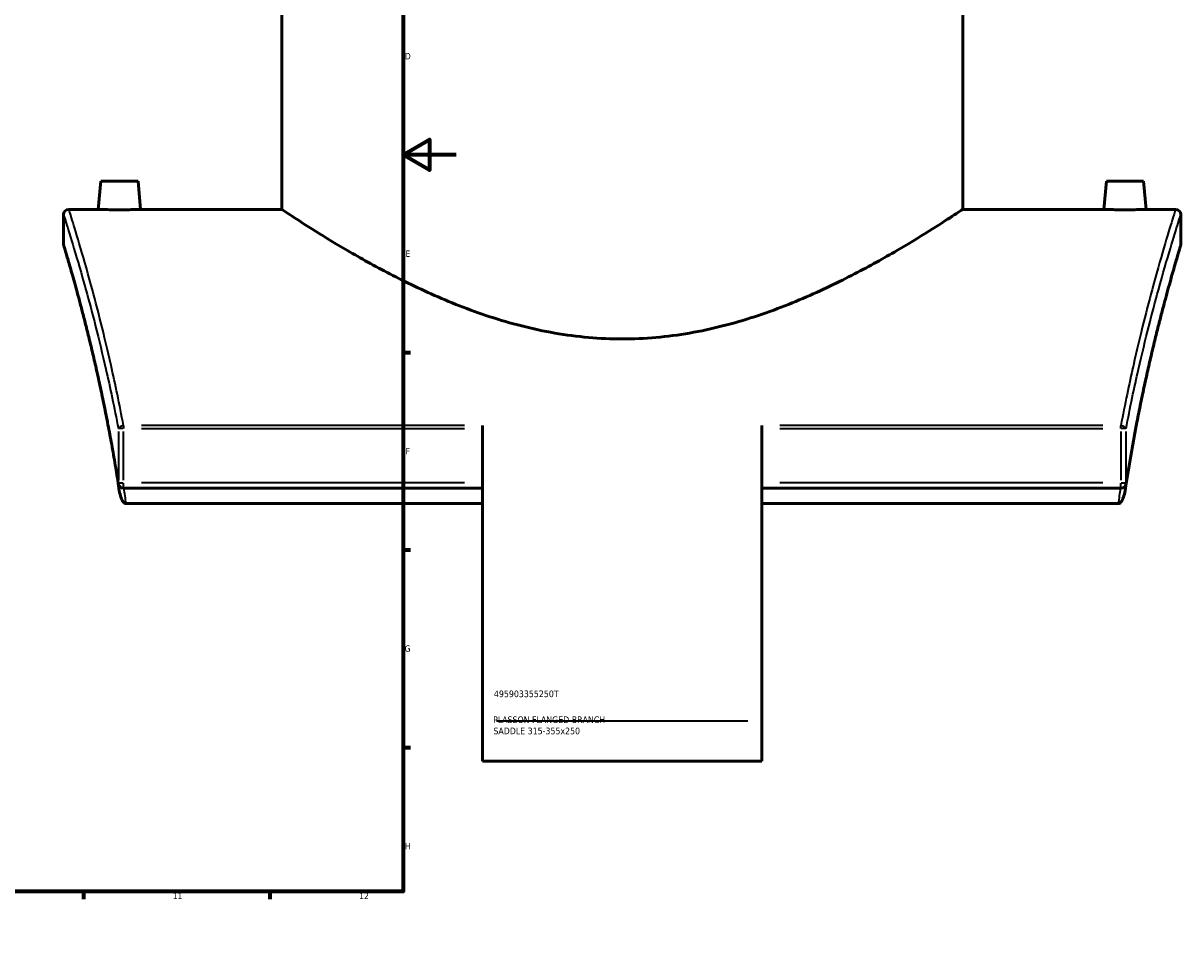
# Model space of a CAD drawing. Header units: millimetres. Extents: x -579 to 1113, y -250 to 944.
# Tile 6 of 10: x 678 to 1113, y 0 to 347. Entities that reach past the tile are written whole.
import ezdxf

# ---------------------------------------------------------------- set-up
doc = ezdxf.new("R2010")
doc.units = ezdxf.units.MM
for name, color, linetype, lineweight in [('Border (ANSI)', 7, 'Continuous', 70), ('Title (ISO)', 7, 'Continuous', 50), ('Visible (ANSI)', 7, 'Continuous', 50), ('Visible Narrow (ANSI)', 7, 'Continuous', 35)]:
    doc.layers.add(name, color=color, linetype=linetype, lineweight=lineweight)
doc.styles.add('Note Text (ANSI)', font='tahoma.ttf')
doc.styles.add('Note Text (ISO)', font='tahoma.ttf')

# ---------------------------------------------------------------- blocks, each defined once
blk = doc.blocks.new('Borders Default Border')
at = {"layer": 'Border (ANSI)'}
for p, q in [((70.08, 574), (70.08, 576.8)), ((140.17, 574), (140.17, 576.8)), ((210.25, 574), (210.25, 576.8)), ((280.33, 574), (280.33, 576.8)), ((350.42, 574), (350.42, 576.8)), ((490.58, 574), (490.58, 576.8)), ((560.67, 574), (560.67, 576.8)), ((630.75, 574), (630.75, 576.8)), ((700.83, 574), (700.83, 576.8)), ((770.92, 574), (770.92, 576.8)), ((20, 519.75), (17.2, 519.75)), ((821, 519.75), (823.8, 519.75)), ((20, 445.5), (17.2, 445.5)), ((821, 445.5), (823.8, 445.5)), ((20, 371.25), (17.2, 371.25)), ((821, 371.25), (823.8, 371.25)), ((20, 222.75), (17.2, 222.75)), ((821, 222.75), (823.8, 222.75)), ((20, 148.5), (17.2, 148.5)), ((821, 148.5), (823.8, 148.5)), ((20, 74.25), (17.2, 74.25)), ((821, 74.25), (823.8, 74.25)), ((70.08, 20), (70.08, 17.2)), ((140.17, 20), (140.17, 17.2)), ((210.25, 20), (210.25, 17.2)), ((280.33, 20), (280.33, 17.2)), ((350.42, 20), (350.42, 17.2)), ((490.58, 20), (490.58, 17.2)), ((560.67, 20), (560.67, 17.2)), ((630.75, 20), (630.75, 17.2)), ((700.83, 20), (700.83, 17.2)), ((770.92, 20), (770.92, 17.2))]:
    blk.add_line(p, q, dxfattribs=at)
at = {"layer": 'Border (ANSI)', "flags": 128}
for points in [[(420.5, 594), (420.5, 574), (414.73, 584), (426.27, 584), (420.5, 574)], [(20, 20), (20, 574), (821, 574), (821, 20), (20, 20)], [(0, 297), (20, 297), (10, 302.77), (10, 291.23), (20, 297)], [(841, 297), (821, 297), (831, 302.77), (831, 291.23), (821, 297)], [(420.5, 0), (420.5, 20), (414.73, 10), (426.27, 10), (420.5, 20)]]:
    blk.add_lwpolyline(points, dxfattribs=at)
at = {"layer": 'Border (ANSI)', "color": 5, "true_color": 0x0000ff, "char_height": 2.4, "attachment_point": 7, "style": 'Note Text (ANSI)'}
for s, insert in [('1', (34.5, 574.4)), ('2', (104.4, 574.4)), ('3', (174.46, 574.35)), ('4', (244.45, 574.4)), ('5', (314.67, 574.35)), ('6', (384.69, 574.35)), ('7', (454.8, 574.4)), ('8', (524.84, 574.35)), ('9', (594.92, 574.35)), ('10', (664.35, 574.35)), ('11', (734.43, 574.4)), ('12', (804.52, 574.4)), ('A', (17.38, 555.68)), ('A', (821.58, 555.68)), ('B', (17.67, 481.43)), ('B', (821.87, 481.43)), ('C', (17.51, 407.13)), ('C', (821.71, 407.13)), ('D', (17.52, 332.93)), ('D', (821.72, 332.93)), ('E', (17.71, 258.68)), ('E', (821.91, 258.68)), ('F', (17.78, 184.43)), ('F', (821.98, 184.43)), ('G', (17.4, 110.13)), ('G', (821.6, 110.13)), ('H', (17.53, 35.93)), ('H', (821.73, 35.93)), ('1', (34.5, 17.2)), ('2', (104.4, 17.2)), ('3', (174.46, 17.15)), ('4', (244.45, 17.2)), ('5', (314.67, 17.15)), ('6', (384.69, 17.15)), ('7', (454.8, 17.2)), ('8', (524.84, 17.15)), ('9', (594.92, 17.15)), ('10', (664.35, 17.15)), ('11', (734.43, 17.2)), ('12', (804.52, 17.2))]:
    blk.add_mtext(s, dxfattribs=dict(at, insert=insert))
blk = doc.blocks.new('Title Blocks ISO')
at = {"layer": 'Title (ISO)', "color": 232, "true_color": 0xca0064, "style": 'Note Text (ISO)'}
for tag, p in [('PART_NUMBER_001', (34.16, 73.13)), ('DESCRIPTION_001', (33.84, 63.4)), ('DESCRIPTION_002', (33.96, 59.18))]:
    blk.add_attdef(tag, p, '', height=2.5, dxfattribs=at)

msp = doc.modelspace()

# ---------------------------------------------------------------- linework, layer by layer
at = {"layer": 'Visible (ANSI)'}
for p, q in [((775.38, 276.54), (775.38, 443.54)), ((1031.38, 276.54), (1031.38, 443.54)), ((707.38, 287.14), (706.45, 276.54)), ((707.38, 287.14), (721.38, 287.14)), ((721.38, 287.14), (722.3, 276.54)), ((1085.38, 287.14), (1084.45, 276.54)), ((1099.38, 287.14), (1085.38, 287.14)), ((1099.38, 287.14), (1100.3, 276.54)), ((693.38, 274.54), (693.38, 263.54)), ((706.45, 276.54), (695.38, 276.54)), ((775.38, 276.54), (722.3, 276.54)), ((1084.45, 276.54), (1031.38, 276.54)), ((1111.38, 276.54), (1100.3, 276.54)), ((1113.38, 263.54), (1113.38, 274.54)), ((850.88, 195.24), (850.88, 84.04)), ((955.88, 84.04), (955.88, 195.24)), ((850.88, 171.7), (715.91, 171.7)), ((1090.84, 171.7), (955.88, 171.7)), ((850.88, 165.89), (716.94, 165.89)), ((1089.82, 165.89), (955.88, 165.89)), ((850.88, 69.04), (850.88, 84.04)), ((955.88, 84.04), (955.88, 69.04)), ((955.88, 69.04), (850.88, 69.04))]:
    msp.add_line(p, q, dxfattribs=at)
for centre, start, end in [((695.38, 274.54), 90, 180), ((1111.38, 274.54), 0, 90), ((695.38, 263.54), 180, 196.6784), ((1111.38, 263.54), 343.3216, 0), ((715.91, 173.7), 188.8092, 270), ((1090.84, 173.7), 270, 351.1908)]:
    msp.add_arc(centre, 2, start, end, dxfattribs=at)
for points, knots in [([(714.38, 276.37), (713.38, 276.37), (712.32, 276.38), (710.36, 276.41), (709.47, 276.44), (708.06, 276.48), (707.46, 276.5), (706.65, 276.53), (706.45, 276.54), (706.45, 276.54)], [0, 0, 0, 0, 0.298982, 0.298982, 0.597964, 0.597964, 0.896823, 0.896823, 1.195681, 1.195681, 1.195681, 1.195681]), ([(722.3, 276.54), (722.3, 276.54), (722.11, 276.53), (721.3, 276.5), (720.69, 276.48), (719.28, 276.44), (718.39, 276.41), (716.44, 276.38), (715.37, 276.37), (714.38, 276.37)], [3.587044, 3.587044, 3.587044, 3.587044, 3.885903, 3.885903, 4.184762, 4.184762, 4.483744, 4.483744, 4.782726, 4.782726, 4.782726, 4.782726]), ([(903.38, 227.82), (899.17, 227.82), (894.93, 228), (886.46, 228.75), (882.23, 229.31), (869.66, 231.49), (861.44, 233.63), (845.82, 238.73), (838.4, 241.7), (824.71, 247.82), (818.43, 250.97), (807.36, 256.87), (802.14, 259.84), (792.83, 265.36), (788.75, 267.9), (782.13, 272.1), (779.58, 273.77), (776.2, 275.99), (775.38, 276.54), (775.38, 276.54)], [0, 0, 0, 0, 1.262041, 1.262041, 2.524081, 2.524081, 5.048163, 5.048163, 7.572244, 7.572244, 10.096326, 10.096326, 12.593014, 12.593014, 15.089702, 15.089702, 17.586391, 17.586391, 20.083079, 20.083079, 20.083079, 20.083079]), ([(1031.38, 276.54), (1031.38, 276.54), (1030.55, 275.99), (1027.18, 273.77), (1024.62, 272.1), (1018, 267.9), (1013.92, 265.36), (1004.62, 259.84), (999.39, 256.87), (988.32, 250.97), (982.04, 247.82), (968.35, 241.7), (960.93, 238.73), (945.31, 233.63), (937.1, 231.49), (924.53, 229.31), (920.3, 228.75), (911.82, 228), (907.58, 227.82), (903.38, 227.82)], [60.249237, 60.249237, 60.249237, 60.249237, 62.745926, 62.745926, 65.242614, 65.242614, 67.739302, 67.739302, 70.235991, 70.235991, 72.760072, 72.760072, 75.284154, 75.284154, 77.808235, 77.808235, 79.070276, 79.070276, 80.332316, 80.332316, 80.332316, 80.332316]), ([(1092.38, 276.37), (1091.38, 276.37), (1090.32, 276.38), (1088.36, 276.41), (1087.47, 276.44), (1086.06, 276.48), (1085.46, 276.5), (1084.65, 276.53), (1084.45, 276.54), (1084.45, 276.54)], [2.391363, 2.391363, 2.391363, 2.391363, 2.690345, 2.690345, 2.989327, 2.989327, 3.288186, 3.288186, 3.587044, 3.587044, 3.587044, 3.587044]), ([(1100.3, 276.54), (1100.3, 276.54), (1100.11, 276.53), (1099.3, 276.5), (1098.69, 276.48), (1097.28, 276.44), (1096.39, 276.41), (1094.44, 276.38), (1093.37, 276.37), (1092.38, 276.37)], [5.978407, 5.978407, 5.978407, 5.978407, 6.277266, 6.277266, 6.576125, 6.576125, 6.875107, 6.875107, 7.174089, 7.174089, 7.174089, 7.174089]), ([(713.93, 173.4), (713.51, 176.1), (713.08, 178.76), (712.2, 183.99), (711.75, 186.55), (710.84, 191.59), (710.37, 194.07), (709.44, 198.91), (708.96, 201.27), (708.01, 205.9), (707.54, 208.16), (706.58, 212.57), (706.11, 214.71), (705.16, 218.88), (704.69, 220.91), (703.76, 224.83), (703.3, 226.74), (702.4, 230.41), (701.95, 232.18), (701.09, 235.58), (700.66, 237.22), (699.84, 240.35), (699.45, 241.85), (698.68, 244.7), (698.31, 246.05), (697.61, 248.61), (697.27, 249.81), (696.64, 252.07), (696.34, 253.12), (695.78, 255.07), (695.52, 255.97), (695.05, 257.6), (694.83, 258.34), (694.44, 259.66), (694.27, 260.23), (693.91, 261.47), (693.74, 262.03), (693.52, 262.78), (693.46, 262.96), (693.46, 262.96)], [11.124569, 11.124569, 11.124569, 11.124569, 12.071456, 12.071456, 13.018343, 13.018343, 13.96523, 13.96523, 14.912118, 14.912118, 15.859005, 15.859005, 16.805892, 16.805892, 17.752779, 17.752779, 18.699666, 18.699666, 19.646554, 19.646554, 20.593441, 20.593441, 21.540328, 21.540328, 22.487215, 22.487215, 23.434102, 23.434102, 24.38099, 24.38099, 25.327877, 25.327877, 26.274764, 26.274764, 27.221651, 27.221651, 28.641982, 28.641982, 30.062313, 30.062313, 30.062313, 30.062313]), ([(1113.29, 262.96), (1113.29, 262.96), (1113.27, 262.88), (1113.17, 262.55), (1113.09, 262.3), (1112.9, 261.64), (1112.77, 261.22), (1112.48, 260.23), (1112.31, 259.66), (1111.92, 258.34), (1111.71, 257.6), (1111.23, 255.97), (1110.97, 255.07), (1110.42, 253.12), (1110.12, 252.07), (1109.48, 249.81), (1109.15, 248.61), (1108.44, 246.05), (1108.07, 244.7), (1107.31, 241.85), (1106.91, 240.35), (1106.09, 237.22), (1105.67, 235.58), (1104.8, 232.18), (1104.36, 230.41), (1103.45, 226.74), (1102.99, 224.83), (1102.06, 220.91), (1101.59, 218.88), (1100.65, 214.71), (1100.17, 212.57), (1099.22, 208.16), (1098.74, 205.9), (1097.79, 201.27), (1097.32, 198.91), (1096.14, 192.86), (1095.45, 189.11), (1094.1, 181.41), (1093.45, 177.45), (1092.82, 173.4)], [20.588045, 20.588045, 20.588045, 20.588045, 21.534932, 21.534932, 22.481819, 22.481819, 23.428707, 23.428707, 24.375594, 24.375594, 25.322481, 25.322481, 26.269368, 26.269368, 27.216255, 27.216255, 28.163142, 28.163142, 29.11003, 29.11003, 30.056917, 30.056917, 31.003804, 31.003804, 31.950691, 31.950691, 32.897578, 32.897578, 33.844466, 33.844466, 34.791353, 34.791353, 35.73824, 35.73824, 36.685127, 36.685127, 38.105458, 38.105458, 39.525789, 39.525789, 39.525789, 39.525789]), ([(715.91, 166.42), (715.75, 166.58), (715.62, 166.79), (715.25, 167.45), (715, 168.09), (714.56, 169.66), (714.36, 170.56), (714.22, 171.52)], [-0.9788438, -0.9788438, -0.9788438, -0.9788438, -0.8521168, -0.8521168, -0.5432992, -0.5432992, -0.2291478, -0.2291478, -0.2291478, -0.2291478]), ([(1092.53, 171.52), (1092.39, 170.56), (1092.2, 169.66), (1091.75, 168.09), (1091.5, 167.45), (1091.13, 166.79), (1091, 166.58), (1090.84, 166.42)], [-0.3938166, -0.3938166, -0.3938166, -0.3938166, -0.2287923, -0.2287923, -0.0665699, -0.0665699, 0, 0, 0, 0]), ([(715.91, 166.42), (716.05, 166.27), (716.21, 166.14), (716.48, 165.99), (716.57, 165.96), (716.75, 165.9), (716.84, 165.89), (716.94, 165.89)], [0.535345, 0.535345, 0.535345, 0.535345, 0.6211662, 0.6211662, 0.662489, 0.662489, 0.7007381, 0.7007381, 0.7007381, 0.7007381]), ([(1089.82, 165.89), (1089.94, 165.89), (1090.07, 165.92), (1090.35, 166.02), (1090.51, 166.12), (1090.71, 166.29), (1090.78, 166.35), (1090.84, 166.42)], [0, 0, 0, 0, 0.0382092, 0.0382092, 0.0908892, 0.0908892, 0.1175274, 0.1175274, 0.1175274, 0.1175274])]:
    msp.add_open_spline(points, degree=3, knots=knots, dxfattribs=at)
for points in [[(713.93, 173.4), (714.03, 172.77), (714.12, 172.15), (714.22, 171.52)], [(1092.53, 171.52), (1092.63, 172.15), (1092.72, 172.77), (1092.82, 173.4)]]:
    msp.add_open_spline(points, degree=3, dxfattribs=at)
at = {"layer": 'Visible Narrow (ANSI)'}
for p, q in [((713.98, 193.06), (713.98, 174.72)), ((715.78, 194.08), (714.01, 194.08)), ((715.91, 195.19), (715.91, 194.15)), ((715.91, 174.72), (715.91, 193.06)), ((844.13, 195.24), (722.66, 195.24)), ((722.66, 194.08), (844.13, 194.08)), ((1084.1, 195.24), (962.62, 195.24)), ((962.62, 194.08), (1084.1, 194.08)), ((1090.84, 194.15), (1090.84, 195.19)), ((1090.84, 193.06), (1090.84, 174.72)), ((1092.74, 194.08), (1090.98, 194.08)), ((1092.78, 174.72), (1092.78, 193.06)), ((714.01, 173.7), (715.78, 173.7)), ((715.91, 171.71), (715.91, 173.55)), ((844.13, 173.7), (722.66, 173.7)), ((1084.1, 173.7), (962.62, 173.7)), ((1090.84, 171.71), (1090.84, 173.55)), ((1090.98, 173.7), (1092.74, 173.7)), ((950.63, 84.04), (856.13, 84.04))]:
    msp.add_line(p, q, dxfattribs=at)
for centre, major_axis, ratio, start_param, end_param in [((715.91, 194.08), (-1.96, -0.37), 0.570828, 4.67211, 5.893697), ((1090.84, 194.08), (1.96, -0.37), 0.570828, 0.389488, 1.611075), ((715.91, 173.7), (-1.98, -0.31), 0.495091, 5.994996, 6.268017), ((1090.84, 173.7), (1.98, -0.31), 0.495091, 0.015168, 0.288189)]:
    msp.add_ellipse(centre, major_axis=major_axis, ratio=ratio, start_param=start_param, end_param=end_param, dxfattribs=at)
for points, knots in [([(693.38, 274.54), (693.38, 274.54), (693.72, 273.46), (695.06, 269.2), (696.05, 266.02), (698.57, 257.62), (700.1, 252.38), (704.1, 237.88), (706.69, 227.87), (710.87, 209.51), (712.46, 202.02), (713.98, 194.08)], [21.769644, 21.769644, 21.769644, 21.769644, 25.271701, 25.271701, 28.773754, 28.773754, 32.333776, 32.333776, 37.147604, 37.147604, 40.098689, 40.098689, 40.098689, 40.098689]), ([(715.91, 195.24), (714.4, 203.26), (712.82, 210.83), (708.65, 229.38), (706.06, 239.49), (702.08, 254.14), (700.55, 259.45), (698.04, 267.93), (697.06, 271.15), (695.72, 275.45), (695.38, 276.54), (695.38, 276.54)], [-40.098689, -40.098689, -40.098689, -40.098689, -37.147604, -37.147604, -32.333776, -32.333776, -28.773754, -28.773754, -25.271701, -25.271701, -21.769644, -21.769644, -21.769644, -21.769644]), ([(1111.38, 276.54), (1111.38, 276.54), (1111.38, 276.54), (1111.38, 276.54), (1111.38, 276.54), (1111.03, 275.45), (1109.7, 271.14), (1108.71, 267.93), (1106.2, 259.44), (1104.67, 254.14), (1100.69, 239.48), (1098.1, 229.37), (1093.94, 210.82), (1092.35, 203.25), (1090.84, 195.24)], [-30.320665, -30.320665, -30.320665, -30.320665, -30.320497, -30.320497, -30.320497, -26.818086, -26.818086, -23.315679, -23.315679, -19.754786, -19.754786, -14.941139, -14.941139, -11.991621, -11.991621, -11.991621, -11.991621]), ([(1092.78, 194.08), (1094.29, 202.01), (1095.88, 209.51), (1100.06, 227.86), (1102.65, 237.87), (1106.65, 252.37), (1108.18, 257.62), (1110.7, 266.02), (1111.69, 269.2), (1113.03, 273.46), (1113.38, 274.54), (1113.38, 274.54), (1113.38, 274.54), (1113.38, 274.54), (1113.38, 274.54)], [11.991621, 11.991621, 11.991621, 11.991621, 14.941139, 14.941139, 19.754786, 19.754786, 23.315679, 23.315679, 26.818086, 26.818086, 30.320497, 30.320497, 30.320497, 30.320665, 30.320665, 30.320665, 30.320665]), ([(713.98, 173.7), (712.59, 182.59), (711.08, 191.03), (706.84, 212.48), (704.03, 224.37), (700.2, 239.41), (698.95, 244.08), (696.28, 253.7), (695.05, 257.89), (693.69, 262.51), (693.38, 263.54), (693.38, 263.54)], [11.124569, 11.124569, 11.124569, 11.124569, 14.230997, 14.230997, 19.593339, 19.593339, 22.530222, 22.530222, 26.738581, 26.738581, 30.062313, 30.062313, 30.062313, 30.062313]), ([(1113.38, 263.54), (1113.38, 263.54), (1113.06, 262.51), (1111.7, 257.89), (1110.47, 253.7), (1107.81, 244.08), (1106.55, 239.4), (1102.72, 224.36), (1099.91, 212.47), (1095.67, 191.02), (1094.16, 182.59), (1092.78, 173.7)], [20.588045, 20.588045, 20.588045, 20.588045, 23.91205, 23.91205, 28.120414, 28.120414, 31.058106, 31.058106, 36.421207, 36.421207, 39.525789, 39.525789, 39.525789, 39.525789])]:
    msp.add_open_spline(points, degree=3, knots=knots, dxfattribs=at)
for points in [[(716.94, 165.89), (716.65, 167.85), (716.36, 169.79), (716.06, 171.7)], [(1090.69, 171.7), (1090.39, 169.79), (1090.1, 167.85), (1089.82, 165.89)]]:
    msp.add_open_spline(points, degree=3, dxfattribs=at)

# ---------------------------------------------------------------- block references
msp.add_blockref('Borders Default Border', (0, 0))
msp.add_blockref('Title Blocks ISO', (821, 20)).add_auto_attribs({'PART_NUMBER_001': '495903355250T', 'DESCRIPTION_001': 'PLASSON FLANGED BRANCH', 'DESCRIPTION_002': 'SADDLE 315-355x250'})

doc.saveas('drawing.dxf')
